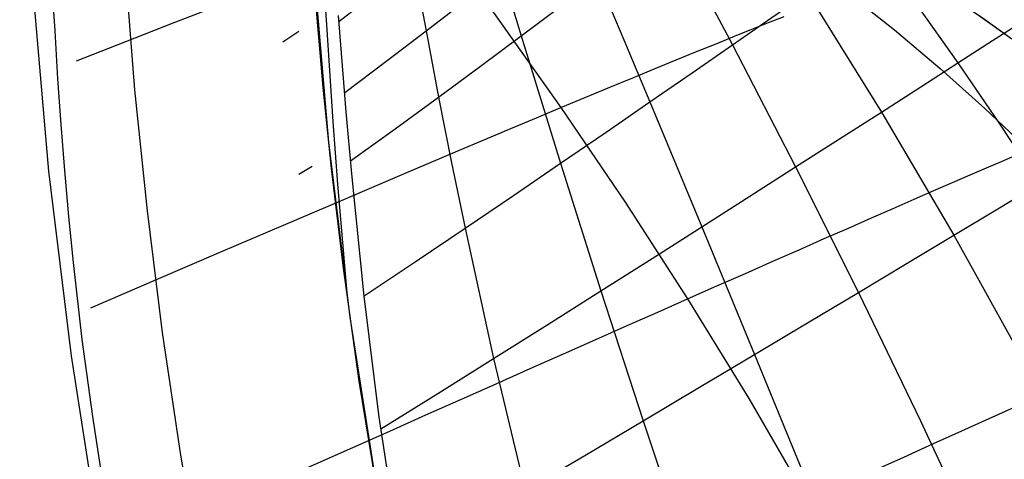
# Model space of a CAD drawing. Header units: millimetres. Extents: x -58 to 58, y -58 to 57.
# Tile 14 of 102: x -57.5 to -47.01, y -9.02 to -4.33. Entities that reach past the tile are written whole.
import ezdxf

# ---------------------------------------------------------------- set-up
doc = ezdxf.new("R2010")
doc.units = ezdxf.units.MM
doc.header["$MEASUREMENT"] = 0
doc.layers.add('Predefinito', color=5, linetype='Continuous')

msp = doc.modelspace()

# ---------------------------------------------------------------- linework, layer by layer
at = {"layer": 'Predefinito', "extrusion": (2.88321021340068e-07, -6.826264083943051e-07, 0.9999999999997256)}
msp.add_lwpolyline([(-36.32293290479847, -40.63106644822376), (-36.00755683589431, -39.76641616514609), (-35.71718872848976, -38.90233206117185), (-35.45137835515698, -38.03918099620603), (-35.20967548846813, -37.17732983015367), (-34.9916299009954, -36.31714542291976), (-34.79679136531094, -35.45899463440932), (-34.62470965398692, -34.60324432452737), (-34.4749345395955, -33.7502613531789), (-34.3469937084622, -32.90041488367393), (-34.24037700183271, -32.05404059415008), (-34.15457742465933, -31.21145511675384), (-34.08908798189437, -30.37297508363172), (-34.04340167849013, -29.5389171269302), (-34.01701151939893, -28.70959787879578), (-34.00941050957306, -27.88533397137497), (-34.02009165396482, -27.06644203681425), (-34.04853501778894, -26.25322483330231), (-34.09421557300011, -25.44594409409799), (-34.15661868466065, -24.64485491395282), (-34.23522971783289, -23.85021238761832), (-34.32953403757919, -23.06227160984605), (-34.43901700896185, -22.28128767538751), (-34.56316399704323, -21.50751567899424), (-34.70146036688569, -20.74121071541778), (-34.85338571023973, -19.98262943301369), (-35.01843714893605, -19.23199381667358), (-35.1961263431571, -18.4895069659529), (-35.38596495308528, -17.75537198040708), (-35.58746463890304, -17.02979195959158), (-35.80013706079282, -16.31297000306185), (-36.2570467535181, -14.90641268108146), (-36.50141612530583, -14.21459749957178), (-36.75823779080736, -13.52750851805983), (-37.02854644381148, -12.84554048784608), (-37.31337677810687, -12.169088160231), (-37.6137634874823, -11.49854628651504), (-37.93074126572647, -10.83430961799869), (-38.26534480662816, -10.1767729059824), (-38.61860880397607, -9.526330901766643), (-38.99165689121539, -8.883493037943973), (-39.38540724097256, -8.248994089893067), (-39.80058635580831, -7.623566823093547), (-40.23792073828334, -7.007944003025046), (-40.69813689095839, -6.402858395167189), (-41.18196131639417, -5.809042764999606), (-41.69012051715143, -5.227229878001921), (-41.95355269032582, -4.941053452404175), (-42.22334099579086, -4.658152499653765), (-42.49953571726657, -4.378663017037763), (-42.78215262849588, -4.102698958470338), (-43.07123077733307, -3.830318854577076), (-43.36680921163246, -3.561581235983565), (-43.66892697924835, -3.296544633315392), (-43.97762312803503, -3.035267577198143), (-44.29293670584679, -2.777808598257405), (-44.61490676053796, -2.524226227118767), (-45.27897249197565, -2.028925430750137), (-45.97013270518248, -1.54983343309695), (-46.68869978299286, -1.087418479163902), (-47.43498610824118, -0.6421488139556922), (-48.20921281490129, -0.2143141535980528), (-49.01175394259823, 0.1960902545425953), (-49.84315098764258, 0.589037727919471), (-50.70394544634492, 0.9645015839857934), (-51.59467881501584, 1.322455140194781), (-52.51589258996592, 1.662871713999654), (-53.46812826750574, 1.98572462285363), (-54.45192734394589, 2.290987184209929)], dxfattribs=at)
at = {"layer": 'Predefinito'}
for points in [[(-57.50000000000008, -1.39e-14), (-57.46573808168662, -1.984677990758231), (-57.36299315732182, -3.966990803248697), (-57.19188766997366, -5.944576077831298), (-56.95262552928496, -7.915077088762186), (-56.64549186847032, -9.876145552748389), (-56.2708527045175, -11.82544442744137), (-55.82915450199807, -13.76065069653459), (-55.32092364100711, -15.67945813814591), (-54.74676578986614, -17.57958007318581), (-54.10736518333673, -19.45875209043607), (-53.40348380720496, -21.3147347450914), (-52.63596049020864, -23.14531622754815), (-51.80570990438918, -24.94831499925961)], [(-46.95326307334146, -4.519732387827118), (-47.27278412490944, -4.292377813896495), (-47.59988657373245, -4.068667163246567), (-47.93469402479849, -3.848631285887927), (-48.27733008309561, -3.632301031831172), (-48.62791835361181, -3.419707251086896), (-48.98658244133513, -3.210880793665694), (-49.35344595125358, -3.005852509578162), (-50.11226565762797, -2.607313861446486), (-50.90536631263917, -2.224338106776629), (-51.73373675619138, -1.857172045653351), (-52.59836582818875, -1.506062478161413), (-53.50024236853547, -1.171256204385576), (-54.44035521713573, -0.8530000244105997), (-55.41969321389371, -0.5515407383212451), (-56.43924519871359, -0.2671251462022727), (-57.50000001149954, -4.81384434e-08)], [(-46.92717211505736, -4.538698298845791), (-47.24538741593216, -4.311522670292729), (-47.57114155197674, -4.08797292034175), (-47.90455734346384, -3.868079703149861), (-48.24575761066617, -3.651873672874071), (-48.59486517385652, -3.43938548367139), (-48.95200285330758, -3.230645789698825), (-49.3172934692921, -3.025685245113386), (-50.07282479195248, -2.627224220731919), (-50.86244170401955, -2.244247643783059), (-51.68712676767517, -1.877000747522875), (-52.54786254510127, -1.525728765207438), (-53.44563159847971, -1.190676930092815), (-54.3814164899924, -0.8720904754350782), (-55.35619978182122, -0.5702146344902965), (-56.37096403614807, -0.2852946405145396), (-57.42669181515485, -0.0175757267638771)], [(-51.43044640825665, -23.39143395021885), (-51.99925711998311, -22.0981279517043), (-52.53303901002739, -20.79735109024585), (-53.03180086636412, -19.49046168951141), (-53.49561808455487, -18.1788020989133), (-53.92463069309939, -16.86369486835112), (-54.31904113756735, -15.54643913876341), (-54.67911184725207, -14.22830726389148), (-55.00516260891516, -12.91054167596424), (-55.2975677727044, -11.5943520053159), (-55.55675331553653, -10.28091246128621), (-55.78319378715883, -8.971359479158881), (-55.97740916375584, -7.666789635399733), (-56.13996163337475, -6.36825783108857), (-56.27145233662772, -5.076775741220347), (-56.37251808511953, -3.793310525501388), (-56.44382807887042, -2.518783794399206), (-56.48608064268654, -1.254070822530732), (-56.50000000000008, -3.22e-14)], [(-54.50000000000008, -1.42e-14), (-54.46752566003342, -1.881129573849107), (-54.37014134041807, -3.760017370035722), (-54.20796309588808, -5.634424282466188), (-53.98118419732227, -7.502116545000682), (-53.6900749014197, -9.36086839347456), (-53.33498212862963, -11.20846471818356), (-52.91632904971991, -13.04270370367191), (-52.43461458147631, -14.86139945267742), (-51.890412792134, -16.66238459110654), (-51.2843722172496, -18.44351285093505), (-50.61721508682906, -20.2026616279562), (-49.88973646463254, -21.93773451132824), (-49.10280330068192, -23.64666378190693)]]:
    msp.add_lwpolyline(points, dxfattribs=at)
at = {"layer": 'Predefinito', "extrusion": (-0.1743703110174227, 0.9358286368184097, -0.3063001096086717)}
msp.add_lwpolyline([(54.24895938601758, 29.34035386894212), (54.00896897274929, 29.73487006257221)], dxfattribs=at)
at = {"layer": 'Predefinito', "extrusion": (-0.1903007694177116, 0.9326464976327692, -0.3065226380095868)}
msp.add_lwpolyline([(54.22297604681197, 29.34144951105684), (53.99149600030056, 29.6891878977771)], dxfattribs=at)
at = {"layer": 'Predefinito', "extrusion": (-0.2047965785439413, 0.9301051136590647, -0.3048980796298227)}
msp.add_lwpolyline([(54.20394136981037, 29.3386908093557), (53.98417057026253, 29.64301327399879)], dxfattribs=at)
at = {"layer": 'Predefinito', "extrusion": (-0.2292510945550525, 0.9269341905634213, -0.2970470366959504)}
msp.add_lwpolyline([(54.1915108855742, 29.29107703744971), (54.00138547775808, 29.51942801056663)], dxfattribs=at)
at = {"layer": 'Predefinito', "extrusion": (-0.2477633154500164, 0.9258610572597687, -0.2852974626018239)}
msp.add_lwpolyline([(54.21669228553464, 29.16125503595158), (54.05860134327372, 29.32979919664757)], dxfattribs=at)
at = {"layer": 'Predefinito'}
for points in [[(-56.48923855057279, 1.36799450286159, 49.80669636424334), (-49.18668653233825, -3.656604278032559, 48.92452616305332), (-48.67877268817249, -4.039425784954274, 48.86795986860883), (-48.17989942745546, -4.437939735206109, 48.81550703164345), (-47.69204699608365, -4.850990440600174, 48.76680075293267), (-47.21541208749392, -5.277616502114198, 48.72098309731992), (-46.75019139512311, -5.716856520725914, 48.67719612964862), (-46.29389593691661, -6.170687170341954, 48.63453043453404), (-45.84982391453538, -6.63625868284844, 48.59341771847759), (-45.41844578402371, -7.113516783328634, 48.55422385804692), (-45.00023200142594, -7.6024071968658, 48.51731472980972), (-44.59436488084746, -8.104331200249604, 48.48286917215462), (-44.20227944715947, -8.617265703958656, 48.45094131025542), (-43.824038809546, -9.140572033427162, 48.42138194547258)], [(-56.23025816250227, 0.9136067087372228, 39.60051551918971), (-52.42741943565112, -4.289775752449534, 38.65342456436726), (-51.7329768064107, -5.267645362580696, 38.49508258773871), (-51.05030598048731, -6.2742679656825, 38.36115672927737), (-50.38413848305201, -7.30693254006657, 38.24382412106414), (-49.73244416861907, -8.369471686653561, 38.1326308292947), (-49.10071824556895, -9.454576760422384, 38.03088254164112), (-48.48823096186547, -10.5647206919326, 37.94268543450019), (-47.89750701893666, -11.69453252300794, 37.86739116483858), (-47.32734439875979, -12.84443629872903, 37.80304560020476), (-46.7782984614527, -14.00922890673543, 37.75007326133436), (-46.2484803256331, -15.18779924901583, 37.70900524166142), (-45.73670021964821, -16.37658752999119, 37.67980179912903), (-44.75894937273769, -18.77813109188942, 37.6563650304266), (-43.83447938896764, -21.19802729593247, 37.67980088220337), (-42.96478899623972, -23.63052178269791, 37.75006470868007)], [(-54.48461726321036, -1.29971780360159, 30.54259651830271), (-54.47415109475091, -1.407052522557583, 30.47095030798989), (-54.46356309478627, -1.515952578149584, 30.4015859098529), (-54.45284105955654, -1.626413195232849, 30.33455161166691), (-54.44197278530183, -1.738429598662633, 30.2698957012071), (-54.43288118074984, -1.832313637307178, 30.21822780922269), (-54.42376157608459, -1.927054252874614, 30.16828769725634), (-54.40560698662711, -2.11843239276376, 30.07347740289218), (-54.38784625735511, -2.311218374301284, 29.98523799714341), (-54.3708166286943, -2.504066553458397, 29.90334265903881), (-54.35458137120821, -2.696397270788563, 29.82746669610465), (-54.33894635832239, -2.888378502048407, 29.757193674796), (-54.32386273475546, -3.07978605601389, 29.69215916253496), (-54.30928164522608, -3.270395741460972, 29.63199872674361), (-54.29514396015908, -3.459993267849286, 29.57634513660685), (-54.28141472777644, -3.648354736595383, 29.52482933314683), (-54.25513126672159, -4.020415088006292, 29.43274238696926), (-54.23033055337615, -4.384667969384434, 29.35280048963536), (-54.16311064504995, -5.417024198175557, 29.1575776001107), (-54.11500641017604, -6.082368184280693, 29.04953629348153), (-54.01102446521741, -7.283786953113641, 28.88332274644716)], [(-53.8288407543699, -7.27345385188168, 29.093323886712), (-53.28515577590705, -6.910783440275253, 29.82410617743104), (-52.754552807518, -6.55358619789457, 30.5787874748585), (-52.23818143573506, -6.203173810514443, 31.35725911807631), (-51.7371212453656, -5.86084425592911, 32.1593037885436), (-51.25241713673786, -5.527875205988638, 32.98465248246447), (-50.7850504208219, -5.20548025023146, 33.8329451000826), (-50.33597411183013, -4.894829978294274, 34.70378288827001), (-49.9060952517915, -4.5969945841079, 35.5967075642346), (-49.49621349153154, -4.312954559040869, 36.51147623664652), (-49.1075872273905, -4.04375566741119, 37.4465935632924), (-48.74162943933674, -3.790366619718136, 38.39910236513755), (-48.3984660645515, -3.55295390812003, 39.366723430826), (-48.0777505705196, -3.331440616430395, 40.34813048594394), (-47.77922903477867, -3.125671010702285, 41.34212241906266), (-47.5026956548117, -2.935463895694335, 42.3475556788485), (-47.2479446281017, -2.76063807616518, 43.3632867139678), (-47.01480526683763, -2.600994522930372, 44.38821276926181), (-46.80322077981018, -2.456335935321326, 45.42134225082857)], [(-56.89608404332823, -4.76902714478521, 30.70312026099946), (-56.36863559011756, -4.562355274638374, 31.64028344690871), (-55.85359508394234, -4.361412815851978, 32.59998865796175), (-55.35284041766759, -4.167098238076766, 33.58214343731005), (-54.86824948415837, -3.98031001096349, 34.5866553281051), (-54.4017001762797, -3.801946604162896, 35.61343187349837), (-53.95507038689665, -3.632906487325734, 36.66238061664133), (-53.53023800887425, -3.474088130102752, 37.73340910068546), (-53.12908093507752, -3.326390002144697, 38.82642486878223), (-52.72017918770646, -3.178785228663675, 40.04390334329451), (-52.34216499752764, -3.045682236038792, 41.28524267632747), (-51.99549181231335, -2.927268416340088, 42.54822677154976), (-51.68061307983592, -2.823731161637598, 43.83063953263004), (-51.39798224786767, -2.735257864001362, 45.13026486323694), (-51.14805276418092, -2.662035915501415, 46.44488666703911), (-50.931278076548, -2.604252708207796, 47.77228884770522), (-50.74811163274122, -2.562095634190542, 49.11025530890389), (-50.59831271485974, -2.535284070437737, 50.45662744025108), (-50.47881138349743, -2.521656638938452, 51.80997031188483), (-50.38584769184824, -2.518585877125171, 53.16890749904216), (-50.31566169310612, -2.523444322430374, 54.53206257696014), (-50.18749569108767, -2.569620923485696, 59.99933330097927)], [(-53.307335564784, -3.72191145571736, 31.1318092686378), (-53.1706165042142, -4.44994486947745, 30.9641540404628), (-53.0365118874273, -5.15536181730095, 30.8197249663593), (-52.89779801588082, -5.856703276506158, 30.6926886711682), (-52.754552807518, -6.55358619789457, 30.5787874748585), (-52.4511378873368, -7.94272193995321, 30.3756249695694), (-52.1137317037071, -9.35037982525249, 30.2009924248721)], [(-52.3614555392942, -3.82027720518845, 32.5870359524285), (-52.1555193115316, -4.50137807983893, 32.4284237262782), (-51.94732101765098, -5.181699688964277, 32.28714276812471), (-51.7371212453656, -5.86084425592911, 32.1593037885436), (-51.3081249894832, -7.2223682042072, 31.9299698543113), (-50.8578812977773, -8.60753881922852, 31.730740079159), (-50.38776378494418, -10.01011917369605, 31.56467052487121)], [(-51.3381871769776, -3.88577319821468, 34.1233166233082), (-51.06140722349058, -4.544570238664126, 33.97146975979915), (-50.7850504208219, -5.20548025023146, 33.8329451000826), (-50.2320319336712, -6.53858178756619, 33.5830042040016), (-49.6708619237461, -7.90084486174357, 33.3642479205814), (-49.10381317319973, -9.286278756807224, 33.18001748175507)], [(-50.24665625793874, -3.955253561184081, 35.74212271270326), (-49.9060952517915, -4.5969945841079, 35.5967075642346), (-49.2325173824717, -5.9000292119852, 35.3328230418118), (-48.5637188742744, -7.23843011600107, 35.1005570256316), (-47.90276648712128, -8.606365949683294, 34.9035537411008), (-47.2539212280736, -9.99544045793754, 34.7405964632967)], [(-53.67222133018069, -9.461911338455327, 28.71259514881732), (-53.88168725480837, -8.185356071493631, 28.81087745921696), (-54.05133516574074, -6.977867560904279, 28.90947870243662), (-54.1778716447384, -5.915810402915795, 29.0085770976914), (-54.26531723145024, -5.051226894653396, 29.10833369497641), (-54.29869985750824, -4.678741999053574, 29.15838143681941), (-54.32541965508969, -4.357651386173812, 29.20854907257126), (-54.34644484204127, -4.087288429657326, 29.2588197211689)], [(-54.09795762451, -4.34982739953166, 29.5749541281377), (-53.69588253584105, -4.033391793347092, 30.34316947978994)], [(-49.1075872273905, -4.04375566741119, 37.4465935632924), (-48.3190980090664, -5.31490846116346, 37.1765772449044), (-47.5476083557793, -6.62838079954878, 36.9378274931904), (-46.79702608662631, -7.978393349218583, 36.73428505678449)], [(-54.0369327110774, -5.10594583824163, 29.4263665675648), (-53.5970513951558, -4.775473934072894, 30.18451263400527), (-53.1706165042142, -4.44994486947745, 30.9641540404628), (-52.75851144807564, -4.131011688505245, 31.76511049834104)], [(-53.9745806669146, -5.83596576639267, 29.2999211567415), (-53.49888577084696, -5.493100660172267, 30.04861300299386), (-53.0365118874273, -5.15536181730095, 30.8197249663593), (-52.58843932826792, -4.824287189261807, 31.61309773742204), (-52.1555193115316, -4.50137807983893, 32.4284237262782), (-51.73854121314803, -4.18809405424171, 33.26532679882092)], [(-47.94751094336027, -4.165859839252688, 39.22890535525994), (-47.5034288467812, -4.79121868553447, 39.0984265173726), (-47.06624610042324, -5.429204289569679, 38.97534822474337), (-46.6364157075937, -6.07931596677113, 38.8603420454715)], [(-56.62707016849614, -9.164828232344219, 30.22778517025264), (-56.72143737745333, -8.559133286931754, 30.2584087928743), (-56.83337919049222, -7.739125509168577, 30.31391095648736), (-56.92798843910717, -6.91902073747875, 30.39024227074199), (-56.97680371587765, -6.427099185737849, 30.44821017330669), (-57.01999325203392, -5.937003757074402, 30.51690174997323), (-57.05819673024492, -5.448477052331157, 30.59804123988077), (-57.09205383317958, -4.961261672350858, 30.69335288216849), (-57.10839348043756, -4.705052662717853, 30.74983013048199), (-57.12378314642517, -4.450154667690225, 30.81081942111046), (-57.13828132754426, -4.196660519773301, 30.87669229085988)], [(-56.74185396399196, -7.400770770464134, 30.32595968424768), (-56.04074073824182, -7.099708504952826, 31.2402384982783), (-55.35575939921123, -6.80602670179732, 32.18531037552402), (-54.68955880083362, -6.520952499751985, 33.16104471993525), (-54.04478779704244, -6.245713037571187, 34.16731093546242), (-53.42409524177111, -5.981535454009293, 35.20397842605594), (-52.83012998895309, -5.729646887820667, 36.27091659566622), (-52.54399786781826, -5.608694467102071, 36.81569637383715), (-52.26554089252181, -5.49127447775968, 37.36799484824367), (-51.99509016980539, -5.37754031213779, 37.92779569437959), (-51.7329768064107, -5.267645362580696, 38.49508258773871), (-51.46787072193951, -5.156876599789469, 39.09678723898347), (-51.21233148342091, -5.050510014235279, 39.70632741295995), (-50.96642957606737, -4.948573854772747, 40.32335550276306), (-50.73023548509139, -4.851096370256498, 40.94752390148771), (-50.50381969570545, -4.758105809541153, 41.5784850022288), (-50.28725269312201, -4.669630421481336, 42.21589119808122), (-50.08060496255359, -4.585698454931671, 42.85939488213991), (-49.88394698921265, -4.506338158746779, 43.50864844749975), (-49.69734925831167, -4.431577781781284, 44.16330428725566), (-49.52088225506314, -4.36144557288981, 44.82301479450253), (-49.35461646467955, -4.295969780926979, 45.48743236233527)], [(-53.47044493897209, -9.865267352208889, 28.79988818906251), (-53.66830768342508, -8.566155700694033, 28.93547959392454), (-53.82818707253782, -7.278654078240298, 29.09295514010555), (-53.96190744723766, -5.973667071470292, 29.27827744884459), (-54.02005892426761, -5.311766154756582, 29.38914736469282), (-54.10322731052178, -4.285319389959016, 29.58890423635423)], [(-53.6510788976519, -8.69070498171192, 28.9210878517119), (-53.04463099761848, -8.313820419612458, 29.63584583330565), (-52.4511378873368, -7.94272193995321, 30.3756249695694), (-51.87188380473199, -7.57853017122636, 31.14037391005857), (-51.3081249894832, -7.2223682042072, 31.9299698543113), (-50.76110318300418, -6.875353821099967, 32.74425473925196), (-50.2320319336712, -6.53858178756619, 33.5830042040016), (-49.72211132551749, -6.213129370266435, 34.44596324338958), (-49.2325173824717, -5.9000292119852, 35.3328230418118), (-48.76430908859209, -5.600245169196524, 36.24350370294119), (-48.3190980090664, -5.31490846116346, 37.1765772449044), (-47.89869735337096, -5.045137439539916, 38.12901763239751), (-47.5034288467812, -4.79121868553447, 39.0984265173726), (-47.1330519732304, -4.553165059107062, 40.08340612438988), (-46.7873873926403, -4.330923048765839, 41.08266608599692)], [(-54.75203517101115, -9.248243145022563, 31.98079021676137), (-53.94895062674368, -8.890448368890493, 32.93230254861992), (-53.55683940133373, -8.715850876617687, 33.42199855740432), (-53.17155901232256, -8.544367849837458, 33.92096087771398), (-52.79351706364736, -8.376185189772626, 34.42916932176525), (-52.42312115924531, -8.211488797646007, 34.9466037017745), (-52.06077890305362, -8.050464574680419, 35.4732438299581), (-51.70689789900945, -7.89329842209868, 36.00906951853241), (-51.36188575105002, -7.740176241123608, 36.55406057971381), (-51.02615006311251, -7.591283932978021, 37.10819682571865), (-50.70009843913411, -7.446807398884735, 37.67145806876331), (-50.38413848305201, -7.30693254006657, 38.24382412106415), (-50.07038465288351, -7.168178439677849, 38.84129977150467), (-49.76779690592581, -7.03451293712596, 39.44795820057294), (-49.47645771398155, -6.905970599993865, 40.06339195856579), (-49.19644954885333, -6.782585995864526, 40.68719359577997), (-48.9278548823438, -6.664393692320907, 41.3189556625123), (-48.67075618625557, -6.55142825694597, 41.95827070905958), (-48.42523593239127, -6.443724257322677, 42.60473128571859), (-48.19137659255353, -6.341316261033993, 43.25792994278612), (-47.96926063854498, -6.244238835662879, 43.91745923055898), (-47.75897054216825, -6.152526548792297, 44.58291169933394), (-47.56058877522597, -6.066213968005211, 45.25387989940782), (-47.37419780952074, -5.985335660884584, 45.9299563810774), (-47.19988011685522, -5.909926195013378, 46.61073369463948), (-47.03771816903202, -5.840020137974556, 47.29580439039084), (-46.88779443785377, -5.77565205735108, 47.98476101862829)], [(-52.1137317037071, -9.35037982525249, 30.2009924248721), (-51.47789501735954, -8.974949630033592, 30.9528600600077), (-50.8578812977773, -8.60753881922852, 31.730740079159), (-50.25507633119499, -8.249164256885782, 32.53457201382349), (-49.6708619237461, -7.90084486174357, 33.3642479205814), (-49.1066176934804, -7.563597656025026, 34.21963593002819), (-48.5637188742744, -7.23843011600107, 35.1005570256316), (-48.04341672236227, -6.926292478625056, 36.00707353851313), (-47.5476083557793, -6.62838079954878, 36.9378274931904), (-47.07844447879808, -6.345930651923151, 37.88974952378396), (-46.6364157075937, -6.07931596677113, 38.8603420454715)], [(-48.40704504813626, -9.140854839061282, 39.22965019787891), (-48.07901332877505, -8.992538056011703, 39.84400458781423), (-47.76364127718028, -8.84997134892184, 40.46773080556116), (-47.46102120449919, -8.713195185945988, 41.10037244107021), (-47.17124542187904, -8.582250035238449, 41.74147308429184), (-46.8944062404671, -8.457176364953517, 42.39057632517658)]]:
    msp.add_polyline3d(points, dxfattribs=at)

doc.saveas('drawing.dxf')
